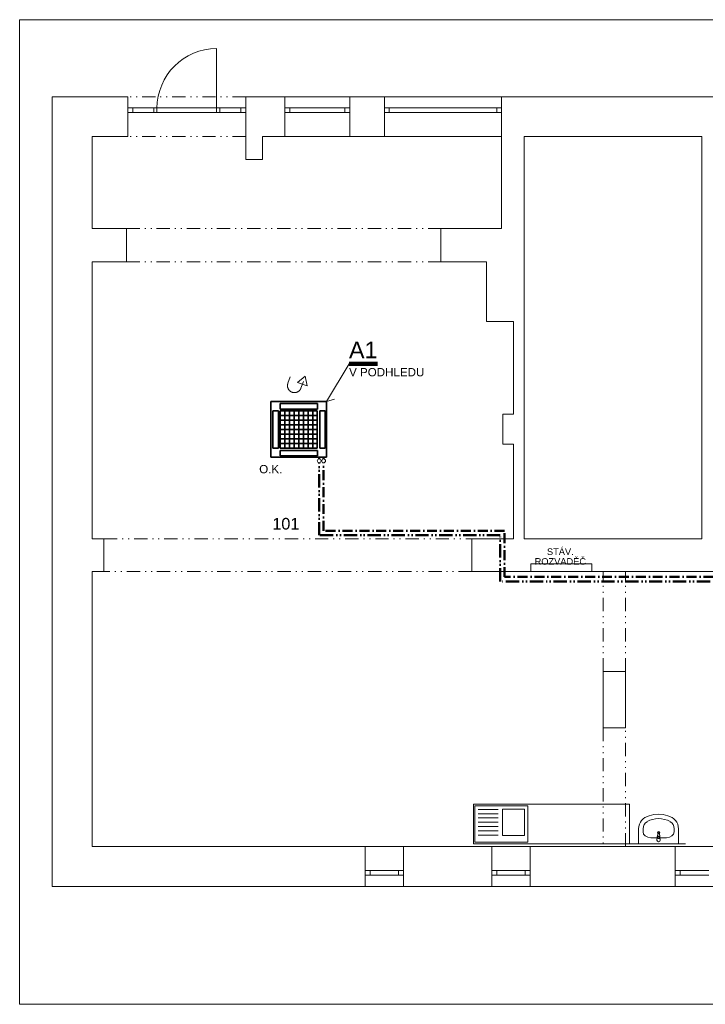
# Model space of a CAD drawing. Extents: x 1139938 to 1171438, y 1788907 to 1803757.
# Tile 1 of 4: x 1139938 to 1150283, y 1788907 to 1803757. Entities that reach past the tile are written whole.
import ezdxf

# ---------------------------------------------------------------- set-up
doc = ezdxf.new("R2010")
doc.units = 0
doc.header["$MEASUREMENT"] = 0
for name, pattern in [('GETRENNT', [360, 200, -50, 5, -50, 5, -50]), ('STRICHPUNKT', [25400, 12700, -6350, 0, -6350]), ('Wipeout_Contour', [1000, 0, -1000]), ('Čerchovaná', [255, 150, -50, 5, -50]), ('Čerchovaná se dvěma tečkami M', [455, 200, -75, 15, -75, 15, -75])]:
    doc.linetypes.add(name, pattern=pattern)
doc.layers.add('01_větrání', color=7, linetype='Continuous')
for name, color, linetype, lineweight in [('01_větrání_Číslo_pera__1', 7, 'Continuous', 18), ('01_větrání_Číslo_pera__101', 7, 'Continuous', 100), ('01_větrání_Číslo_pera__41', 7, 'Continuous', 35), ('01_větrání_Číslo_pera__61', 7, 'Continuous', 50), ('0_Číslo_pera__1', 7, 'Continuous', 18), ('Nábytek_Číslo_pera__1', 7, 'Continuous', 18), ('Okna ArchiCADu_Číslo_pera__1', 7, 'Continuous', 18), ('SLEPAK_Číslo_pera__1', 7, 'Continuous', 18)]:
    doc.layers.add(name, color=color, linetype=linetype, lineweight=lineweight)
doc.styles.add('GENERATED_STYLE_1', font='arial.ttf')
doc.styles.add('GENERATED_STYLE_2', font='arial.ttf')

msp = doc.modelspace()

# ---------------------------------------------------------------- hatches: boundary and pattern name
at = {"layer": '01_větrání_Číslo_pera__1', "linetype": 'Continuous'}
msp.add_hatch(color=256, dxfattribs=at).paths.add_polyline_path([(1144275, 1798233), (1144248, 1798382), (1144132, 1798284)], flags=0)

# ---------------------------------------------------------------- linework, layer by layer
for p, q in [((1144569, 1797998), (1144908, 1798567)), ((1143985, 1798273), (1144021, 1798372)), ((1143985, 1798273), (1144021, 1798372)), ((1144569, 1797998), (1144687, 1798033)), ((1144569, 1797158), (1143729, 1797158))]:
    msp.add_line(p, q, dxfattribs=at)
for centre in [(1144457, 1797104), (1144457, 1797104), (1144524, 1797104), (1144524, 1797104)]:
    msp.add_circle(centre, 28, dxfattribs=at)
at = {"layer": '01_větrání_Číslo_pera__1', "linetype": 'STRICHPUNKT'}
msp.add_arc((1144084, 1798237), 105, 160, 250, dxfattribs=at)
msp.add_arc((1144084, 1798237), 105, 160, 250, dxfattribs=at)
at = {"layer": '01_větrání_Číslo_pera__101', "linetype": 'Continuous'}
msp.add_line((1144908, 1798567), (1145335, 1798567), dxfattribs=at)
at = {"layer": '01_větrání_Číslo_pera__41', "linetype": 'Continuous'}
for p, q in [((1143729, 1797998), (1144569, 1797998)), ((1143729, 1797158), (1143729, 1797998)), ((1143729, 1797998), (1144569, 1797998)), ((1143729, 1797158), (1143729, 1797998)), ((1143867, 1797885), (1143867, 1797969)), ((1143867, 1797969), (1144430, 1797969)), ((1143867, 1797885), (1143867, 1797969)), ((1143867, 1797969), (1144430, 1797969)), ((1144430, 1797969), (1144430, 1797885)), ((1144430, 1797969), (1144430, 1797885)), ((1144569, 1797998), (1144569, 1797158)), ((1144569, 1797998), (1144569, 1797158)), ((1143757, 1797858), (1143841, 1797858)), ((1143757, 1797295), (1143757, 1797858)), ((1143757, 1797858), (1143841, 1797858)), ((1143757, 1797295), (1143757, 1797858)), ((1143841, 1797858), (1143841, 1797295)), ((1143841, 1797858), (1143841, 1797295)), ((1144430, 1797885), (1143867, 1797885)), ((1144430, 1797885), (1143867, 1797885)), ((1143869, 1797858), (1144429, 1797858)), ((1143869, 1797297), (1143869, 1797858)), ((1143869, 1797858), (1144429, 1797858)), ((1143869, 1797297), (1143869, 1797858)), ((1144429, 1797857), (1143869, 1797857)), ((1144429, 1797857), (1143869, 1797857)), ((1144429, 1797787), (1143869, 1797787)), ((1144429, 1797787), (1143869, 1797787)), ((1143939, 1797297), (1143939, 1797858)), ((1143939, 1797297), (1143939, 1797858)), ((1144009, 1797297), (1144009, 1797858)), ((1144009, 1797297), (1144009, 1797858)), ((1144079, 1797297), (1144079, 1797858)), ((1144079, 1797297), (1144079, 1797858)), ((1144149, 1797297), (1144149, 1797858)), ((1144149, 1797297), (1144149, 1797858)), ((1144219, 1797297), (1144219, 1797858)), ((1144219, 1797297), (1144219, 1797858)), ((1144289, 1797297), (1144289, 1797858)), ((1144289, 1797297), (1144289, 1797858)), ((1144359, 1797297), (1144359, 1797858)), ((1144359, 1797297), (1144359, 1797858)), ((1144429, 1797858), (1144429, 1797297)), ((1144429, 1797858), (1144429, 1797297)), ((1144465, 1797858), (1144549, 1797858)), ((1144465, 1797295), (1144465, 1797858)), ((1144465, 1797858), (1144549, 1797858)), ((1144465, 1797295), (1144465, 1797858)), ((1144549, 1797858), (1144549, 1797295)), ((1144549, 1797858), (1144549, 1797295)), ((1144429, 1797717), (1143869, 1797717)), ((1144429, 1797717), (1143869, 1797717)), ((1144429, 1797647), (1143869, 1797647)), ((1144429, 1797647), (1143869, 1797647)), ((1144429, 1797577), (1143869, 1797577)), ((1144429, 1797577), (1143869, 1797577)), ((1144429, 1797507), (1143869, 1797507)), ((1144429, 1797507), (1143869, 1797507)), ((1144429, 1797437), (1143869, 1797437)), ((1144429, 1797437), (1143869, 1797437)), ((1144429, 1797367), (1143869, 1797367)), ((1144429, 1797367), (1143869, 1797367)), ((1144429, 1797297), (1143869, 1797297)), ((1144429, 1797297), (1143869, 1797297)), ((1144569, 1797158), (1143729, 1797158)), ((1143841, 1797295), (1143757, 1797295)), ((1143841, 1797295), (1143757, 1797295)), ((1143867, 1797178), (1143867, 1797262)), ((1143867, 1797262), (1144430, 1797262)), ((1143867, 1797178), (1143867, 1797262)), ((1143867, 1797262), (1144430, 1797262)), ((1144430, 1797178), (1143867, 1797178)), ((1144430, 1797178), (1143867, 1797178)), ((1144430, 1797262), (1144430, 1797178)), ((1144430, 1797262), (1144430, 1797178)), ((1144549, 1797295), (1144465, 1797295)), ((1144549, 1797295), (1144465, 1797295))]:
    msp.add_line(p, q, dxfattribs=at)
at = {"layer": '01_větrání_Číslo_pera__61', "linetype": 'GETRENNT'}
for p, q in [((1144457, 1797132), (1144457, 1797158)), ((1144524, 1797132), (1144524, 1797158)), ((1144457, 1795981), (1144457, 1797076)), ((1147188, 1795981), (1144457, 1795981)), ((1147188, 1795285), (1147188, 1795981)), ((1157194, 1795285), (1147188, 1795285))]:
    msp.add_line(p, q, dxfattribs=at)
at = {"layer": '01_větrání_Číslo_pera__61', "linetype": 'Čerchovaná'}
for p, q in [((1144524, 1796047), (1144524, 1797076)), ((1147254, 1796047), (1144524, 1796047)), ((1147254, 1795352), (1147254, 1796047)), ((1157289, 1795352), (1147254, 1795352))]:
    msp.add_line(p, q, dxfattribs=at)
at = {"layer": 'Nábytek_Číslo_pera__1', "linetype": 'Continuous'}
for p, q in [((1147607, 1791902), (1146807, 1791902)), ((1146807, 1791902), (1146807, 1791352)), ((1147157, 1791847), (1146857, 1791847)), ((1147557, 1791852), (1147222, 1791852)), ((1147222, 1791852), (1147222, 1791452)), ((1147557, 1791452), (1147557, 1791852)), ((1147607, 1791352), (1147607, 1791902)), ((1147157, 1791782), (1146857, 1791782)), ((1147157, 1791717), (1146857, 1791717)), ((1149322, 1791680), (1149303, 1791652)), ((1149345, 1791703), (1149322, 1791680)), ((1149372, 1791722), (1149345, 1791703)), ((1149437, 1791752), (1149372, 1791722)), ((1149506, 1791770), (1149437, 1791752)), ((1149577, 1791776), (1149506, 1791770)), ((1149648, 1791770), (1149577, 1791776)), ((1149717, 1791752), (1149648, 1791770)), ((1149783, 1791722), (1149717, 1791752)), ((1149810, 1791703), (1149783, 1791722)), ((1149833, 1791680), (1149810, 1791703)), ((1149852, 1791652), (1149833, 1791680)), ((1147157, 1791652), (1146857, 1791652)), ((1147157, 1791587), (1146857, 1791587)), ((1147157, 1791522), (1146857, 1791522)), ((1149280, 1791589), (1149277, 1791555)), ((1149277, 1791555), (1149277, 1791326)), ((1149289, 1791622), (1149280, 1791589)), ((1149303, 1791652), (1149289, 1791622)), ((1149343, 1791510), (1149343, 1791555)), ((1149812, 1791510), (1149812, 1791555)), ((1149866, 1791622), (1149852, 1791652)), ((1149875, 1791589), (1149866, 1791622)), ((1149877, 1791555), (1149875, 1791589)), ((1149877, 1791326), (1149877, 1791555)), ((1147157, 1791457), (1146857, 1791457)), ((1147222, 1791452), (1147557, 1791452)), ((1149459, 1791419), (1149696, 1791419)), ((1149556, 1791426), (1149552, 1791384)), ((1149556, 1791426), (1149556, 1791426)), ((1149566, 1791488), (1149560, 1791435)), ((1149564, 1791409), (1149564, 1791423)), ((1149591, 1791409), (1149564, 1791409)), ((1149566, 1791488), (1149566, 1791488)), ((1149595, 1791435), (1149589, 1791488)), ((1149591, 1791423), (1149591, 1791409)), ((1149595, 1791435), (1149595, 1791435)), ((1149602, 1791384), (1149598, 1791426)), ((1149602, 1791384), (1149602, 1791384)), ((1146807, 1791352), (1147607, 1791352)), ((1149277, 1791326), (1149877, 1791326))]:
    msp.add_line(p, q, dxfattribs=at)
msp.add_circle((1149577, 1791494), 17.5, dxfattribs=at)
for centre, radius, start, end in [((1149577, 1791384), 25, 180, 0), ((1149577, 1791424), 21.1, 147.229, 174.8304), ((1149577, 1791424), 21.1, 32.771, 147.229), ((1149577, 1791423), 13.6, 0, 180), ((1149577, 1791487), 11.2, 7.1389, 172.8611), ((1149577, 1791424), 21.1, 5.1696, 32.771)]:
    msp.add_arc(centre, radius, start, end, dxfattribs=at)
for centre, major_axis, ratio, start_param, end_param in [((1149459, 1791555), (0, -121), 0.956522, 3.638567, 4.712389), ((1149577, 1791326), (0, -382), 0.956522, 2.644618, 3.638567), ((1149696, 1791555), (0, -121), 0.956522, 1.570796, 2.644618), ((1149459, 1791510), (116, 0), 0.783646, 3.141593, 4.712389), ((1149696, 1791510), (116, 0), 0.783646, 4.712389, 6.283185)]:
    msp.add_ellipse(centre, major_axis=major_axis, ratio=ratio, start_param=start_param, end_param=end_param, dxfattribs=at)
at = {"layer": 'Okna ArchiCADu_Číslo_pera__1', "linetype": 'Čerchovaná se dvěma tečkami M'}
for p, q in [((1143350, 1802596), (1141570, 1802596)), ((1143350, 1801996), (1141570, 1801996))]:
    msp.add_line(p, q, dxfattribs=at)
at = {"layer": 'Okna ArchiCADu_Číslo_pera__1', "linetype": 'Continuous'}
for p, q in [((1144920, 1802596), (1143940, 1802596)), ((1147210, 1802596), (1145440, 1802596)), ((1141570, 1802426), (1141645, 1802426)), ((1141570, 1802426), (1141570, 1802356)), ((1141645, 1802356), (1141570, 1802356)), ((1141645, 1802426), (1141645, 1802356)), ((1141645, 1802426), (1143275, 1802426)), ((1143275, 1802356), (1141645, 1802356)), ((1143275, 1802356), (1143275, 1802426)), ((1143275, 1802426), (1143350, 1802426)), ((1143350, 1802356), (1143275, 1802356)), ((1143350, 1802426), (1143350, 1802356)), ((1143940, 1802426), (1144015, 1802426)), ((1143940, 1802426), (1143940, 1802356)), ((1144015, 1802356), (1143940, 1802356)), ((1144015, 1802426), (1144015, 1802356)), ((1144015, 1802426), (1144845, 1802426)), ((1144845, 1802356), (1144015, 1802356)), ((1144845, 1802356), (1144845, 1802426)), ((1144845, 1802426), (1144920, 1802426)), ((1144920, 1802356), (1144845, 1802356)), ((1144920, 1802426), (1144920, 1802356)), ((1145440, 1802426), (1145515, 1802426)), ((1145440, 1802426), (1145440, 1802356)), ((1145515, 1802356), (1145440, 1802356)), ((1145515, 1802426), (1145515, 1802356)), ((1145515, 1802426), (1147135, 1802426)), ((1147135, 1802356), (1145515, 1802356)), ((1147135, 1802356), (1147135, 1802426)), ((1147135, 1802426), (1147210, 1802426)), ((1147210, 1802356), (1147135, 1802356)), ((1147210, 1802426), (1147210, 1802356)), ((1144920, 1801996), (1143940, 1801996)), ((1147210, 1801996), (1145440, 1801996)), ((1145730, 1791286), (1145150, 1791286)), ((1147060, 1791286), (1147640, 1791286)), ((1150410, 1791286), (1149830, 1791286)), ((1145225, 1790926), (1145150, 1790926)), ((1145150, 1790856), (1145150, 1790926)), ((1145225, 1790856), (1145225, 1790926)), ((1145655, 1790926), (1145225, 1790926)), ((1145730, 1790926), (1145655, 1790926)), ((1145655, 1790926), (1145655, 1790856)), ((1145730, 1790856), (1145730, 1790926)), ((1147060, 1790926), (1147135, 1790926)), ((1147060, 1790856), (1147060, 1790926)), ((1147135, 1790926), (1147135, 1790856)), ((1147135, 1790926), (1147565, 1790926)), ((1147565, 1790856), (1147565, 1790926)), ((1147565, 1790926), (1147640, 1790926)), ((1147640, 1790856), (1147640, 1790926)), ((1149905, 1790926), (1149830, 1790926)), ((1149830, 1790856), (1149830, 1790926)), ((1149905, 1790856), (1149905, 1790926)), ((1150335, 1790926), (1149905, 1790926)), ((1145150, 1790856), (1145225, 1790856)), ((1145225, 1790856), (1145655, 1790856)), ((1145655, 1790856), (1145730, 1790856)), ((1147135, 1790856), (1147060, 1790856)), ((1147565, 1790856), (1147135, 1790856)), ((1147640, 1790856), (1147565, 1790856)), ((1149830, 1790856), (1149905, 1790856)), ((1149905, 1790856), (1150335, 1790856)), ((1145730, 1790686), (1145150, 1790686)), ((1147060, 1790686), (1147640, 1790686)), ((1150410, 1790686), (1149830, 1790686))]:
    msp.add_line(p, q, dxfattribs=at)
at = {"layer": 'SLEPAK_Číslo_pera__1', "linetype": 'Continuous'}
for p, q in [((1171438, 1803757), (1139938, 1803757)), ((1139938, 1803757), (1139938, 1788907)), ((1171438, 1803757), (1139938, 1803757)), ((1142910, 1802421), (1142910, 1803321)), ((1141570, 1802596), (1141570, 1802426)), ((1143350, 1802596), (1143350, 1802426)), ((1143940, 1802596), (1143940, 1802426)), ((1144920, 1802596), (1144920, 1802426)), ((1145440, 1802596), (1145440, 1802426)), ((1147210, 1802596), (1147210, 1802426)), ((1141570, 1802426), (1141570, 1802356)), ((1141570, 1802356), (1141570, 1801996)), ((1141960, 1802355), (1141960, 1802421)), ((1142010, 1802355), (1142010, 1802421)), ((1142910, 1802355), (1142910, 1802421)), ((1142960, 1802355), (1142960, 1802421)), ((1143350, 1802426), (1143350, 1802356)), ((1143350, 1802356), (1143350, 1801996)), ((1143940, 1802426), (1143940, 1802356)), ((1143940, 1802356), (1143940, 1801996)), ((1144920, 1802426), (1144920, 1802356)), ((1144920, 1802356), (1144920, 1801996)), ((1145440, 1802426), (1145440, 1802356)), ((1145440, 1802356), (1145440, 1801996)), ((1147210, 1802426), (1147210, 1802356)), ((1147210, 1802356), (1147210, 1801996)), ((1143350, 1801996), (1143350, 1801646)), ((1143600, 1801646), (1143600, 1801996)), ((1143350, 1801646), (1143600, 1801646)), ((1150230, 1800186), (1150230, 1799635)), ((1150230, 1798908), (1150230, 1800186)), ((1146980, 1800106), (1146980, 1799206)), ((1146980, 1799206), (1147390, 1799206)), ((1147390, 1797806), (1147230, 1797806)), ((1147230, 1797806), (1147230, 1797356)), ((1147230, 1797356), (1147390, 1797356)), ((1148569, 1795549), (1147648, 1795549)), ((1147648, 1795549), (1147648, 1795436)), ((1148569, 1795436), (1148569, 1795549)), ((1147648, 1795436), (1148569, 1795436)), ((1148740, 1793076), (1149080, 1793076)), ((1146785, 1791926), (1146785, 1791326)), ((1146785, 1791926), (1149141, 1791926)), ((1149141, 1791326), (1149141, 1791926)), ((1145150, 1790926), (1145150, 1791286)), ((1145730, 1790926), (1145730, 1791286)), ((1146785, 1791326), (1149985, 1791326)), ((1147060, 1790926), (1147060, 1791286)), ((1147640, 1790926), (1147640, 1791286)), ((1148444, 1791286), (1149212, 1791286)), ((1149830, 1790926), (1149830, 1791286)), ((1145150, 1790856), (1145150, 1790926)), ((1145730, 1790856), (1145730, 1790926)), ((1147060, 1790856), (1147060, 1790926)), ((1147640, 1790856), (1147640, 1790926)), ((1149830, 1790856), (1149830, 1790926)), ((1145150, 1790686), (1145150, 1790856)), ((1145730, 1790686), (1145730, 1790856)), ((1147060, 1790686), (1147060, 1790856)), ((1147640, 1790686), (1147640, 1790856)), ((1149830, 1790686), (1149830, 1790856)), ((1171438, 1788907), (1139938, 1788907))]:
    msp.add_line(p, q, dxfattribs=at)
at = {"layer": 'SLEPAK_Číslo_pera__1', "linetype": 'Čerchovaná se dvěma tečkami M'}
for p, q in [((1141550, 1800606), (1146290, 1800606)), ((1141550, 1800106), (1146290, 1800106)), ((1141210, 1795926), (1146760, 1795926)), ((1146760, 1795436), (1141210, 1795436)), ((1148740, 1793926), (1148740, 1795436)), ((1149080, 1793926), (1149080, 1795436))]:
    msp.add_line(p, q, dxfattribs=at)
at = {"layer": 'SLEPAK_Číslo_pera__1', "linetype": 'Continuous', "flags": 128}
for points in [[(1141570, 1802596), (1140430, 1802596)], [(1140430, 1802596), (1140430, 1800606)], [(1143940, 1802596), (1143350, 1802596)], [(1145440, 1802596), (1144920, 1802596)], [(1150530, 1802596), (1147210, 1802596)], [(1141030, 1801996), (1141570, 1801996)], [(1141030, 1800606), (1141030, 1801996)], [(1143600, 1801996), (1143940, 1801996)], [(1144920, 1801996), (1145440, 1801996)], [(1147210, 1801996), (1147210, 1800606)], [(1147550, 1801996), (1150230, 1801996)], [(1147550, 1800106), (1147550, 1801996)], [(1150230, 1801996), (1150230, 1799635)], [(1140430, 1800606), (1140430, 1800106)], [(1141550, 1800606), (1141030, 1800606)], [(1141550, 1800106), (1141550, 1800606)], [(1147210, 1800606), (1146290, 1800606)], [(1146290, 1800606), (1146290, 1800106)], [(1140430, 1800106), (1140430, 1790686)], [(1141030, 1795926), (1141030, 1800106)], [(1141030, 1800106), (1141550, 1800106)], [(1146290, 1800106), (1146980, 1800106)], [(1147550, 1795926), (1147550, 1800106)], [(1150230, 1799635), (1150230, 1795926)], [(1147390, 1799206), (1147390, 1797806)], [(1147390, 1797356), (1147390, 1795926)], [(1141210, 1795926), (1141030, 1795926)], [(1141210, 1795436), (1141210, 1795926)], [(1147390, 1795926), (1146760, 1795926)], [(1146760, 1795926), (1146760, 1795436)], [(1150230, 1795926), (1147550, 1795926)], [(1141030, 1791286), (1141030, 1795436)], [(1141030, 1795436), (1141210, 1795436)], [(1146760, 1795436), (1150440, 1795436)], [(1148740, 1793926), (1148740, 1793076)], [(1149080, 1793926), (1148740, 1793926)], [(1149080, 1793076), (1149080, 1793926)], [(1145150, 1791286), (1141030, 1791286)], [(1147060, 1791286), (1145730, 1791286)], [(1148740, 1791286), (1147640, 1791286)], [(1149830, 1791286), (1149080, 1791286)], [(1140430, 1790686), (1145150, 1790686)], [(1145730, 1790686), (1147060, 1790686)], [(1147640, 1790686), (1149830, 1790686)]]:
    msp.add_lwpolyline(points, dxfattribs=at)
at = {"layer": 'SLEPAK_Číslo_pera__1', "linetype": 'Čerchovaná se dvěma tečkami M', "flags": 128}
for points in [[(1148740, 1793076), (1148740, 1791286)], [(1149080, 1791286), (1149080, 1793076)]]:
    msp.add_lwpolyline(points, dxfattribs=at)
at = {"layer": 'SLEPAK_Číslo_pera__1', "linetype": 'Continuous'}
msp.add_arc((1142910, 1802421), 900, 90, 180, dxfattribs=at)

# ---------------------------------------------------------------- texts
at = {"layer": '01_větrání_Číslo_pera__1', "linetype": 'Continuous'}
for s, insert, char_height, attachment_point, style in [('{A1}', (1145121, 1798652), 250, 8, 'GENERATED_STYLE_2'), ('{V PODHLEDU}', (1144908, 1798440), 125, 4, 'GENERATED_STYLE_1'), ('{O.K.}', (1143552, 1796978), 125, 4, 'GENERATED_STYLE_1')]:
    msp.add_mtext(s, dxfattribs=dict(at, insert=insert, char_height=char_height, attachment_point=attachment_point, style=style))
at = {"layer": '0_Číslo_pera__1', "linetype": 'Continuous', "insert": (1143954, 1796065), "char_height": 175, "attachment_point": 8, "style": 'GENERATED_STYLE_2'}
msp.add_mtext('{101}', dxfattribs=at)
at = {"layer": 'SLEPAK_Číslo_pera__1', "linetype": 'Continuous', "insert": (1148095, 1795535), "char_height": 100, "width": 861.07, "attachment_point": 8, "line_spacing_factor": 0.882758, "style": 'GENERATED_STYLE_1'}
msp.add_mtext('{STÁV. ROZVADĚČ}', dxfattribs=at)

# ---------------------------------------------------------------- next in the draw order: wipeouts: each hides what was drawn before it
at = {"linetype": 'Wipeout_Contour', "ltscale": 6394377.297143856}
msp.add_wipeout([(1144275, 1798233), (1144248, 1798382), (1144132, 1798284)], dxfattribs=at).dxf.layer = '01_větrání'

# ---------------------------------------------------------------- next in the draw order: wipeouts: each hides what was drawn before it
msp.add_wipeout([(1144275, 1798233), (1144248, 1798382), (1144132, 1798284)], dxfattribs=at).dxf.layer = '01_větrání'

# ---------------------------------------------------------------- next in the draw order: wipeouts: each hides what was drawn before it
msp.add_wipeout([(1144275, 1798233), (1144248, 1798382), (1144132, 1798284)], dxfattribs=at).dxf.layer = '01_větrání'

# ---------------------------------------------------------------- next in the draw order: linework, layer by layer
at = {"layer": '01_větrání_Číslo_pera__1', "linetype": 'Continuous'}
for p, q in [((1144248, 1798382), (1144132, 1798284)), ((1144248, 1798382), (1144132, 1798284)), ((1144248, 1798382), (1144132, 1798284)), ((1144248, 1798382), (1144132, 1798284)), ((1144275, 1798233), (1144248, 1798382)), ((1144275, 1798233), (1144248, 1798382)), ((1144275, 1798233), (1144248, 1798382)), ((1144275, 1798233), (1144248, 1798382)), ((1144132, 1798284), (1144275, 1798233)), ((1144132, 1798284), (1144275, 1798233)), ((1144132, 1798284), (1144275, 1798233)), ((1144132, 1798284), (1144275, 1798233)), ((1144182, 1798201), (1144218, 1798300)), ((1144182, 1798201), (1144218, 1798300)), ((1144182, 1798201), (1144218, 1798300)), ((1144182, 1798201), (1144218, 1798300))]:
    msp.add_line(p, q, dxfattribs=at)
at = {"layer": '01_větrání_Číslo_pera__1', "linetype": 'STRICHPUNKT'}
msp.add_arc((1144084, 1798237), 105, 250, 340, dxfattribs=at)
msp.add_arc((1144084, 1798237), 105, 250, 340, dxfattribs=at)

doc.saveas('drawing.dxf')
